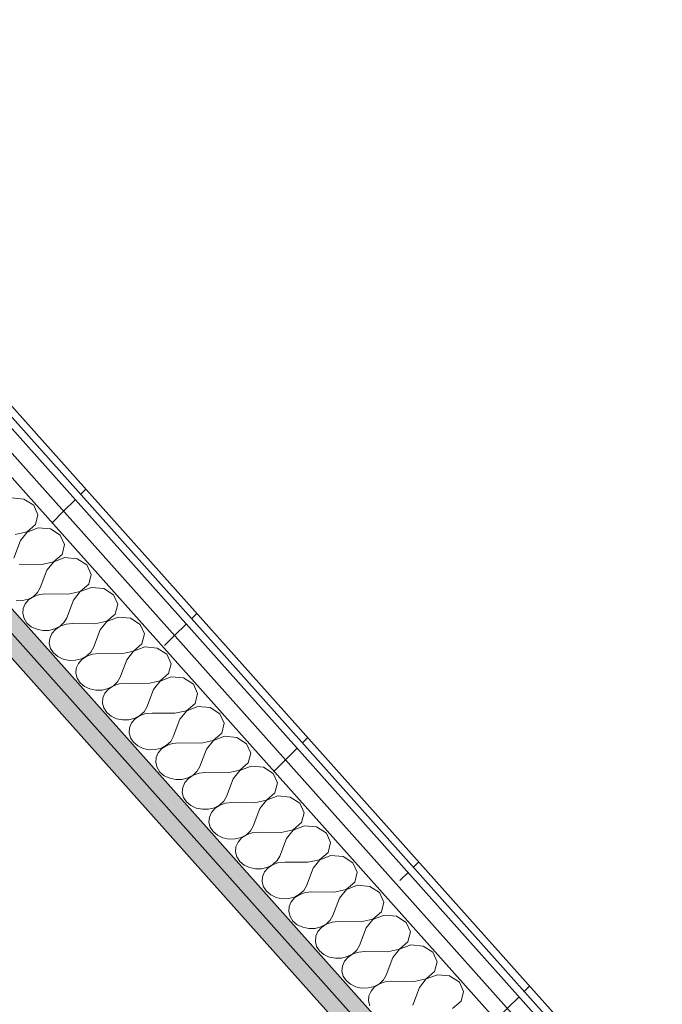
# Model space of a CAD drawing. Header units: millimetres. Extents: x -36631 to 27388, y -24993 to 6945.
# Tile 210 of 256: x 8160 to 8662, y -11127 to -10358. Entities that reach past the tile are written whole.
import ezdxf

# ---------------------------------------------------------------- set-up
doc = ezdxf.new("R2010")
doc.units = ezdxf.units.MM
doc.header["$MEASUREMENT"] = 0
doc.linetypes.add('Wipeout_Contour', pattern=[1000, 0, -1000])
doc.layers.add('Nuevo_08_E_Envans secs', color=7, linetype='Continuous')
doc.layers.add('Nuevo_08_E_Envans secs_Pluma_Nº__1', color=7, linetype='Continuous', lineweight=5)
for name, color, linetype, lineweight, true_color in [('Nuevo_08_E_Envans secs_Pluma_Nº__102', 7, 'Continuous', 5, 0xcccccc), ('Nuevo_08_E_Envans secs_Pluma_Nº__171', 171, 'Continuous', 13, 0xaaaaff), ('Nuevo_08_E_Envans secs_Pluma_Nº__177', 7, 'Continuous', 15, 0xf7e046), ('Nuevo_08_E_Envans secs_Pluma_Nº__79', 7, 'Continuous', 5, 0xaaffd5)]:
    doc.layers.add(name, color=color, linetype=linetype, lineweight=lineweight, true_color=true_color)
pattern_1 = [(45, (0, 0), (-183.8478, 183.8478), [195, -65]), (45, (7e-14, 183.85), (-183.8478, 183.8478), [195, -65])]

# ---------------------------------------------------------------- blocks, each defined once
blk = doc.blocks.new('*X150')
at = {"layer": 'Nuevo_08_E_Envans secs_Pluma_Nº__102', "color": 254, "linetype": 'Continuous', "lineweight": 5, "true_color": 0xcccccc}
for p, q in [((8163.41, -10732.4), (8153.81, -10731.52)), ((8171.01, -10737.26), (8163.41, -10732.4)), ((8174.34, -10744.65), (8171.01, -10737.26)), ((8172.4, -10752.36), (8174.34, -10744.65)), ((8165.77, -10758.08), (8172.4, -10752.36)), ((8156.43, -10760.12), (8165.77, -10758.08)), ((8165.85, -10758.18), (8160.59, -10764.78)), ((8174.59, -10754.82), (8165.85, -10758.18)), ((8184.2, -10755.7), (8174.59, -10754.82)), ((8191.8, -10760.56), (8184.2, -10755.7)), ((8195.13, -10767.94), (8191.8, -10760.56)), ((8160.59, -10764.78), (8155.37, -10778.53)), ((8193.18, -10775.65), (8195.13, -10767.94)), ((8186.55, -10781.38), (8193.18, -10775.65)), ((8177.22, -10783.41), (8159.53, -10783.19)), ((8177.22, -10783.41), (8186.55, -10781.38)), ((8186.64, -10781.47), (8181.37, -10788.07)), ((8195.38, -10778.11), (8186.64, -10781.47)), ((8204.98, -10778.99), (8195.38, -10778.11)), ((8212.58, -10783.85), (8204.98, -10778.99)), ((8215.91, -10791.24), (8212.58, -10783.85)), ((8181.37, -10788.07), (8176.16, -10801.83)), ((8213.97, -10798.95), (8215.91, -10791.24)), ((8207.34, -10804.67), (8213.97, -10798.95)), ((8166.81, -10810.61), (8170.89, -10808.43)), ((8170.98, -10808.52), (8167.17, -10811.01)), ((8170.89, -10808.43), (8174.09, -10805.43)), ((8175.47, -10806.98), (8170.98, -10808.52)), ((8174.09, -10805.43), (8176.16, -10801.83)), ((8180.32, -10806.49), (8175.47, -10806.98)), ((8198, -10806.71), (8180.32, -10806.49)), ((8198, -10806.71), (8207.34, -10804.67)), ((8207.42, -10804.77), (8202.16, -10811.37)), ((8216.16, -10801.41), (8207.42, -10804.77)), ((8225.77, -10802.29), (8216.16, -10801.41)), ((8233.37, -10807.15), (8225.77, -10802.29)), ((8236.7, -10814.53), (8233.37, -10807.15)), ((8157.28, -10811.9), (8162.15, -10811.79)), ((8162.15, -10811.79), (8166.81, -10810.61)), ((8164.35, -10814.25), (8162.72, -10818)), ((8167.17, -10811.01), (8164.35, -10814.25)), ((8202.16, -10811.37), (8196.94, -10825.13)), ((8234.75, -10822.24), (8236.7, -10814.53)), ((8162.72, -10818), (8162.41, -10821.96)), ((8162.41, -10821.96), (8163.44, -10825.84)), ((8228.12, -10827.97), (8234.75, -10822.24)), ((8163.44, -10825.84), (8165.73, -10829.35)), ((8165.73, -10829.35), (8169.12, -10832.21)), ((8191.68, -10831.73), (8194.88, -10828.72)), ((8196.26, -10830.27), (8191.76, -10831.82)), ((8194.88, -10828.72), (8196.94, -10825.13)), ((8201.1, -10829.78), (8196.26, -10830.27)), ((8218.79, -10830), (8201.1, -10829.78)), ((8218.79, -10830), (8228.12, -10827.97)), ((8228.21, -10828.06), (8222.94, -10834.66)), ((8236.95, -10824.7), (8228.21, -10828.06)), ((8246.55, -10825.58), (8236.95, -10824.7)), ((8254.16, -10830.44), (8246.55, -10825.58)), ((8257.48, -10837.83), (8254.16, -10830.44)), ((8169.12, -10832.21), (8173.33, -10834.21)), ((8173.33, -10834.21), (8178.06, -10835.19)), ((8178.06, -10835.19), (8182.94, -10835.09)), ((8182.94, -10835.09), (8187.6, -10833.9)), ((8185.13, -10837.55), (8183.5, -10841.29)), ((8187.96, -10834.31), (8185.13, -10837.55)), ((8187.6, -10833.9), (8191.68, -10831.73)), ((8191.76, -10831.82), (8187.96, -10834.31)), ((8222.94, -10834.66), (8217.73, -10848.42)), ((8255.54, -10845.54), (8257.48, -10837.83)), ((8183.5, -10841.29), (8183.19, -10845.25)), ((8183.19, -10845.25), (8184.22, -10849.14)), ((8248.91, -10851.26), (8255.54, -10845.54)), ((8184.22, -10849.14), (8186.52, -10852.64)), ((8186.52, -10852.64), (8189.9, -10855.5)), ((8212.47, -10855.02), (8215.66, -10852.02)), ((8217.04, -10853.57), (8212.55, -10855.11)), ((8215.66, -10852.02), (8217.73, -10848.42)), ((8221.89, -10853.08), (8217.04, -10853.57)), ((8239.57, -10853.3), (8221.89, -10853.08)), ((8239.57, -10853.3), (8248.91, -10851.26)), ((8248.99, -10851.36), (8243.73, -10857.96)), ((8257.73, -10848), (8248.99, -10851.36)), ((8267.34, -10848.88), (8257.73, -10848)), ((8274.94, -10853.74), (8267.34, -10848.88)), ((8278.27, -10861.12), (8274.94, -10853.74)), ((8189.9, -10855.5), (8194.12, -10857.5)), ((8194.12, -10857.5), (8198.85, -10858.49)), ((8198.85, -10858.49), (8203.72, -10858.38)), ((8203.72, -10858.38), (8208.38, -10857.2)), ((8205.92, -10860.84), (8204.29, -10864.59)), ((8208.74, -10857.6), (8205.92, -10860.84)), ((8208.38, -10857.2), (8212.47, -10855.02)), ((8212.55, -10855.11), (8208.74, -10857.6)), ((8243.73, -10857.96), (8238.52, -10871.72)), ((8276.33, -10868.83), (8278.27, -10861.12)), ((8204.29, -10864.59), (8203.98, -10868.55)), ((8203.98, -10868.55), (8205.01, -10872.43)), ((8269.7, -10874.56), (8276.33, -10868.83)), ((8205.01, -10872.43), (8207.3, -10875.94)), ((8207.3, -10875.94), (8210.69, -10878.8)), ((8233.25, -10878.32), (8236.45, -10875.31)), ((8237.83, -10876.86), (8233.33, -10878.41)), ((8236.45, -10875.31), (8238.52, -10871.72)), ((8242.67, -10876.38), (8237.83, -10876.86)), ((8260.36, -10876.59), (8242.67, -10876.38)), ((8260.36, -10876.59), (8269.7, -10874.56)), ((8269.78, -10874.65), (8264.51, -10881.25)), ((8278.52, -10871.29), (8269.78, -10874.65)), ((8288.13, -10872.17), (8278.52, -10871.29)), ((8295.73, -10877.03), (8288.13, -10872.17)), ((8299.05, -10884.42), (8295.73, -10877.03)), ((8210.69, -10878.8), (8214.9, -10880.8)), ((8214.9, -10880.8), (8219.63, -10881.78)), ((8219.63, -10881.78), (8224.51, -10881.68)), ((8224.51, -10881.68), (8229.17, -10880.49)), ((8226.7, -10884.14), (8225.07, -10887.88)), ((8229.53, -10880.9), (8226.7, -10884.14)), ((8229.17, -10880.49), (8233.25, -10878.32)), ((8233.33, -10878.41), (8229.53, -10880.9)), ((8264.51, -10881.25), (8259.3, -10895.01)), ((8297.11, -10892.13), (8299.05, -10884.42)), ((8225.07, -10887.88), (8224.76, -10891.85)), ((8224.76, -10891.85), (8225.79, -10895.73)), ((8290.48, -10897.85), (8297.11, -10892.13)), ((8225.79, -10895.73), (8228.09, -10899.23)), ((8228.09, -10899.23), (8231.47, -10902.09)), ((8254.04, -10901.61), (8257.23, -10898.61)), ((8258.62, -10900.16), (8254.12, -10901.71)), ((8257.23, -10898.61), (8259.3, -10895.01)), ((8263.46, -10899.67), (8258.62, -10900.16)), ((8281.14, -10899.89), (8263.46, -10899.67)), ((8281.14, -10899.89), (8290.48, -10897.85)), ((8290.57, -10897.95), (8285.3, -10904.55)), ((8299.31, -10894.59), (8290.57, -10897.95)), ((8308.91, -10895.47), (8299.31, -10894.59)), ((8316.51, -10900.33), (8308.91, -10895.47)), ((8319.84, -10907.71), (8316.51, -10900.33)), ((8231.47, -10902.09), (8235.69, -10904.09)), ((8235.69, -10904.09), (8240.42, -10905.08)), ((8240.42, -10905.08), (8245.3, -10904.97)), ((8245.3, -10904.97), (8249.95, -10903.79)), ((8247.49, -10907.43), (8245.86, -10911.18)), ((8250.32, -10904.19), (8247.49, -10907.43)), ((8249.95, -10903.79), (8254.04, -10901.61)), ((8254.12, -10901.71), (8250.32, -10904.19)), ((8285.3, -10904.55), (8280.09, -10918.31)), ((8317.9, -10915.42), (8319.84, -10907.71)), ((8245.86, -10911.18), (8245.55, -10915.14)), ((8245.55, -10915.14), (8246.58, -10919.02)), ((8311.27, -10921.15), (8317.9, -10915.42)), ((8246.58, -10919.02), (8248.87, -10922.53)), ((8248.87, -10922.53), (8252.26, -10925.39)), ((8274.82, -10924.91), (8278.02, -10921.9)), ((8279.4, -10923.45), (8274.91, -10925)), ((8278.02, -10921.9), (8280.09, -10918.31)), ((8284.24, -10922.97), (8279.4, -10923.45)), ((8301.93, -10923.18), (8284.24, -10922.97)), ((8301.93, -10923.18), (8311.27, -10921.15)), ((8311.35, -10921.24), (8306.09, -10927.84)), ((8320.09, -10917.88), (8311.35, -10921.24)), ((8329.7, -10918.76), (8320.09, -10917.88)), ((8337.3, -10923.62), (8329.7, -10918.76)), ((8340.62, -10931.01), (8337.3, -10923.62)), ((8252.26, -10925.39), (8256.48, -10927.39)), ((8256.48, -10927.39), (8261.2, -10928.37)), ((8261.2, -10928.37), (8266.08, -10928.27)), ((8266.08, -10928.27), (8270.74, -10927.08)), ((8268.28, -10930.73), (8266.65, -10934.47)), ((8271.1, -10927.49), (8268.28, -10930.73)), ((8270.74, -10927.08), (8274.82, -10924.91)), ((8274.91, -10925), (8271.1, -10927.49)), ((8306.09, -10927.84), (8300.87, -10941.6)), ((8338.68, -10938.72), (8340.62, -10931.01)), ((8266.65, -10934.47), (8266.33, -10938.44)), ((8266.33, -10938.44), (8267.36, -10942.32)), ((8332.05, -10944.45), (8338.68, -10938.72)), ((8267.36, -10942.32), (8269.66, -10945.82)), ((8269.66, -10945.82), (8273.04, -10948.68)), ((8295.61, -10948.2), (8298.8, -10945.2)), ((8300.19, -10946.75), (8295.69, -10948.3)), ((8298.8, -10945.2), (8300.87, -10941.6)), ((8305.03, -10946.26), (8300.19, -10946.75)), ((8322.71, -10946.48), (8305.03, -10946.26)), ((8322.71, -10946.48), (8332.05, -10944.45)), ((8332.14, -10944.54), (8326.87, -10951.14)), ((8340.88, -10941.18), (8332.14, -10944.54)), ((8350.48, -10942.06), (8340.88, -10941.18)), ((8358.08, -10946.92), (8350.48, -10942.06)), ((8361.41, -10954.31), (8358.08, -10946.92)), ((8273.04, -10948.68), (8277.26, -10950.68)), ((8277.26, -10950.68), (8281.99, -10951.67)), ((8281.99, -10951.67), (8286.87, -10951.56)), ((8286.87, -10951.56), (8291.52, -10950.38)), ((8289.06, -10954.02), (8287.43, -10957.77)), ((8291.89, -10950.78), (8289.06, -10954.02)), ((8291.52, -10950.38), (8295.61, -10948.2)), ((8295.69, -10948.3), (8291.89, -10950.78)), ((8326.87, -10951.14), (8321.66, -10964.9)), ((8359.47, -10962.01), (8361.41, -10954.31)), ((8287.43, -10957.77), (8287.12, -10961.73)), ((8287.12, -10961.73), (8288.15, -10965.61)), ((8352.84, -10967.74), (8359.47, -10962.01)), ((8288.15, -10965.61), (8290.45, -10969.12)), ((8290.45, -10969.12), (8293.83, -10971.98)), ((8316.39, -10971.5), (8319.59, -10968.5)), ((8320.97, -10970.04), (8316.48, -10971.59)), ((8319.59, -10968.5), (8321.66, -10964.9)), ((8325.82, -10969.56), (8320.97, -10970.04)), ((8343.5, -10969.78), (8325.82, -10969.56)), ((8343.5, -10969.78), (8352.84, -10967.74)), ((8352.92, -10967.83), (8347.66, -10974.43)), ((8361.66, -10964.47), (8352.92, -10967.83)), ((8371.27, -10965.35), (8361.66, -10964.47)), ((8378.87, -10970.21), (8371.27, -10965.35)), ((8382.2, -10977.6), (8378.87, -10970.21)), ((8293.83, -10971.98), (8298.05, -10973.98)), ((8298.05, -10973.98), (8302.77, -10974.96)), ((8302.77, -10974.96), (8307.65, -10974.86)), ((8307.65, -10974.86), (8312.31, -10973.67)), ((8309.85, -10977.32), (8308.22, -10981.06)), ((8312.67, -10974.08), (8309.85, -10977.32)), ((8312.31, -10973.67), (8316.39, -10971.5)), ((8316.48, -10971.59), (8312.67, -10974.08)), ((8347.66, -10974.43), (8342.44, -10988.19)), ((8380.25, -10985.31), (8382.2, -10977.6)), ((8308.22, -10981.06), (8307.9, -10985.03)), ((8307.9, -10985.03), (8308.94, -10988.91)), ((8373.62, -10991.04), (8380.25, -10985.31)), ((8308.94, -10988.91), (8311.23, -10992.41)), ((8311.23, -10992.41), (8314.62, -10995.27)), ((8337.18, -10994.79), (8340.38, -10991.79)), ((8341.76, -10993.34), (8337.26, -10994.89)), ((8340.38, -10991.79), (8342.44, -10988.19)), ((8346.6, -10992.85), (8341.76, -10993.34)), ((8364.29, -10993.07), (8346.6, -10992.85)), ((8364.29, -10993.07), (8373.62, -10991.04)), ((8373.71, -10991.13), (8368.44, -10997.73)), ((8382.45, -10987.77), (8373.71, -10991.13)), ((8392.05, -10988.65), (8382.45, -10987.77)), ((8399.66, -10993.51), (8392.05, -10988.65)), ((8314.62, -10995.27), (8318.83, -10997.27)), ((8318.83, -10997.27), (8323.56, -10998.26)), ((8323.56, -10998.26), (8328.44, -10998.15)), ((8328.44, -10998.15), (8333.1, -10996.97)), ((8330.63, -11000.61), (8329, -11004.36)), ((8333.46, -10997.37), (8330.63, -11000.61)), ((8333.1, -10996.97), (8337.18, -10994.79)), ((8337.26, -10994.89), (8333.46, -10997.37)), ((8368.44, -10997.73), (8363.23, -11011.49)), ((8402.98, -11000.9), (8399.66, -10993.51)), ((8401.04, -11008.6), (8402.98, -11000.9)), ((8329, -11004.36), (8328.69, -11008.32)), ((8328.69, -11008.32), (8329.72, -11012.2)), ((8394.41, -11014.33), (8401.04, -11008.6)), ((8329.72, -11012.2), (8332.02, -11015.71)), ((8332.02, -11015.71), (8335.4, -11018.57)), ((8357.96, -11018.09), (8361.16, -11015.09)), ((8361.16, -11015.09), (8363.23, -11011.49)), ((8367.39, -11016.15), (8362.54, -11016.64)), ((8385.07, -11016.37), (8367.39, -11016.15)), ((8385.07, -11016.37), (8394.41, -11014.33)), ((8394.49, -11014.43), (8389.23, -11021.02)), ((8403.23, -11011.06), (8394.49, -11014.43)), ((8412.84, -11011.94), (8403.23, -11011.06)), ((8420.44, -11016.8), (8412.84, -11011.94)), ((8335.4, -11018.57), (8339.62, -11020.57)), ((8339.62, -11020.57), (8344.35, -11021.55)), ((8344.35, -11021.55), (8349.22, -11021.45)), ((8349.22, -11021.45), (8353.88, -11020.26)), ((8351.42, -11023.91), (8349.79, -11027.65)), ((8354.24, -11020.67), (8351.42, -11023.91)), ((8353.88, -11020.26), (8357.96, -11018.09)), ((8358.05, -11018.18), (8354.24, -11020.67)), ((8362.54, -11016.64), (8358.05, -11018.18)), ((8389.23, -11021.02), (8384.01, -11034.78)), ((8423.77, -11024.19), (8420.44, -11016.8)), ((8349.79, -11027.65), (8349.48, -11031.62)), ((8349.48, -11031.62), (8350.51, -11035.5)), ((8421.83, -11031.9), (8423.77, -11024.19)), ((8350.51, -11035.5), (8352.8, -11039)), ((8352.8, -11039), (8356.19, -11041.87)), ((8378.75, -11041.38), (8381.95, -11038.38)), ((8381.95, -11038.38), (8384.01, -11034.78)), ((8388.17, -11039.44), (8383.33, -11039.93)), ((8405.86, -11039.66), (8388.17, -11039.44)), ((8405.86, -11039.66), (8415.19, -11037.63)), ((8415.28, -11037.72), (8410.01, -11044.32)), ((8415.19, -11037.63), (8421.83, -11031.9)), ((8424.02, -11034.36), (8415.28, -11037.72)), ((8433.63, -11035.24), (8424.02, -11034.36)), ((8441.23, -11040.1), (8433.63, -11035.24)), ((8356.19, -11041.87), (8360.4, -11043.86)), ((8360.4, -11043.86), (8365.13, -11044.85)), ((8365.13, -11044.85), (8370.01, -11044.74)), ((8370.01, -11044.74), (8374.67, -11043.56)), ((8372.2, -11047.2), (8370.57, -11050.95)), ((8375.03, -11043.96), (8372.2, -11047.2)), ((8374.67, -11043.56), (8378.75, -11041.38)), ((8378.83, -11041.48), (8375.03, -11043.96)), ((8383.33, -11039.93), (8378.83, -11041.48)), ((8410.01, -11044.32), (8404.8, -11058.08)), ((8444.55, -11047.49), (8441.23, -11040.1)), ((8370.57, -11050.95), (8370.26, -11054.91)), ((8370.26, -11054.91), (8371.29, -11058.79)), ((8442.61, -11055.19), (8444.55, -11047.49)), ((8371.29, -11058.79), (8373.59, -11062.3)), ((8373.59, -11062.3), (8376.97, -11065.16)), ((8399.54, -11064.68), (8402.73, -11061.68)), ((8402.73, -11061.68), (8404.8, -11058.08)), ((8426.64, -11062.96), (8435.98, -11060.92)), ((8436.06, -11061.02), (8430.8, -11067.62)), ((8435.98, -11060.92), (8442.61, -11055.19)), ((8444.81, -11057.65), (8436.06, -11061.02)), ((8454.41, -11058.53), (8444.81, -11057.65)), ((8462.01, -11063.39), (8454.41, -11058.53)), ((8376.97, -11065.16), (8381.19, -11067.16)), ((8381.19, -11067.16), (8385.92, -11068.14)), ((8385.92, -11068.14), (8390.79, -11068.04)), ((8390.79, -11068.04), (8395.45, -11066.85)), ((8395.81, -11067.26), (8392.99, -11070.5)), ((8395.45, -11066.85), (8399.54, -11064.68)), ((8399.62, -11064.77), (8395.81, -11067.26)), ((8404.11, -11063.23), (8399.62, -11064.77)), ((8408.96, -11062.74), (8404.11, -11063.23)), ((8426.64, -11062.96), (8408.96, -11062.74)), ((8430.8, -11067.62), (8425.59, -11081.37)), ((8465.34, -11070.78), (8462.01, -11063.39)), ((8391.36, -11074.24), (8391.05, -11078.21)), ((8392.99, -11070.5), (8391.36, -11074.24)), ((8463.4, -11078.49), (8465.34, -11070.78)), ((8391.05, -11078.21), (8392.08, -11082.09)), ((8392.08, -11082.09), (8394.37, -11085.6)), ((8394.37, -11085.6), (8397.76, -11088.46)), ((8420.32, -11087.97), (8423.52, -11084.97)), ((8423.52, -11084.97), (8425.59, -11081.37)), ((8447.43, -11086.25), (8456.77, -11084.22)), ((8456.85, -11084.31), (8451.59, -11090.91)), ((8456.77, -11084.22), (8463.4, -11078.49)), ((8465.59, -11080.95), (8456.85, -11084.31)), ((8475.2, -11081.83), (8465.59, -11080.95)), ((8482.8, -11086.69), (8475.2, -11081.83)), ((8397.76, -11088.46), (8401.97, -11090.45)), ((8401.97, -11090.45), (8406.7, -11091.44)), ((8406.7, -11091.44), (8411.58, -11091.34)), ((8411.58, -11091.34), (8416.24, -11090.15)), ((8416.6, -11090.56), (8413.77, -11093.79)), ((8416.24, -11090.15), (8420.32, -11087.97)), ((8420.41, -11088.07), (8416.6, -11090.56)), ((8424.9, -11086.52), (8420.41, -11088.07)), ((8429.74, -11086.03), (8424.9, -11086.52)), ((8447.43, -11086.25), (8429.74, -11086.03)), ((8451.59, -11090.91), (8446.37, -11104.67)), ((8486.12, -11094.08), (8482.8, -11086.69)), ((8412.14, -11097.54), (8411.83, -11101.5)), ((8413.77, -11093.79), (8412.14, -11097.54)), ((8484.18, -11101.79), (8486.12, -11094.08)), ((8411.83, -11101.5), (8412.86, -11105.39)), ((8412.86, -11105.39), (8415.16, -11108.89)), ((8441.11, -11111.27), (8444.3, -11108.27)), ((8444.3, -11108.27), (8446.37, -11104.67)), ((8468.21, -11109.55), (8477.55, -11107.51)), ((8477.64, -11107.61), (8472.37, -11114.21)), ((8477.55, -11107.51), (8484.18, -11101.79)), ((8486.38, -11104.24), (8477.64, -11107.61)), ((8495.98, -11105.13), (8486.38, -11104.24)), ((8503.58, -11109.99), (8495.98, -11105.13)), ((8415.16, -11108.89), (8418.54, -11111.75)), ((8418.54, -11111.75), (8422.76, -11113.75)), ((8422.76, -11113.75), (8427.49, -11114.73)), ((8427.49, -11114.73), (8432.37, -11114.63)), ((8432.37, -11114.63), (8437.02, -11113.45)), ((8437.39, -11113.85), (8434.56, -11117.09)), ((8437.02, -11113.45), (8441.11, -11111.27)), ((8441.19, -11111.36), (8437.39, -11113.85)), ((8445.69, -11109.82), (8441.19, -11111.36)), ((8450.53, -11109.33), (8445.69, -11109.82)), ((8468.21, -11109.55), (8450.53, -11109.33)), ((8472.37, -11114.21), (8467.16, -11127.96)), ((8506.91, -11117.37), (8503.58, -11109.99)), ((8432.93, -11120.83), (8432.62, -11124.8)), ((8434.56, -11117.09), (8432.93, -11120.83)), ((8504.97, -11125.08), (8506.91, -11117.37)), ((8432.62, -11124.8), (8433.65, -11128.68)), ((8498.34, -11130.81), (8504.97, -11125.08))]:
    blk.add_line(p, q, dxfattribs=at)
blk = doc.blocks.new('Elem Sección_147_1')
at = {"layer": 'Nuevo_08_E_Envans secs_Pluma_Nº__79', "linetype": 'Continuous', "lineweight": 5, "true_color": 0xaaffd5}
for points in [[(7166.46, -9730.98), (7174.57, -9740.07), (8558.23, -11290.8), (8569.39, -11284.2), (7177.62, -9724.38)], [(7174.57, -9740.07), (7163.41, -9746.68), (8547.07, -11297.4), (8558.23, -11290.8)]]:
    blk.add_hatch(color=121, dxfattribs=at).paths.add_polyline_path(points)
at = {"layer": 'Nuevo_08_E_Envans secs', "lineweight": 0}
blk.add_blockref('*X150', (0, 0), dxfattribs=at)
at = {"color": 254, "linetype": 'Wipeout_Contour', "lineweight": 0, "ltscale": 64389.533681}
blk.add_wipeout([(8651.83, -11235.46), (7200.15, -9608.5), (7188.99, -9615.1), (7197.1, -9624.19), (8640.66, -11242.06)], dxfattribs=at).dxf.layer = 'Nuevo_08_E_Envans secs'
at = {"layer": 'Nuevo_08_E_Envans secs_Pluma_Nº__177', "linetype": 'Continuous', "lineweight": 15, "true_color": 0xf7e046}
h = blk.add_hatch(dxfattribs=at)
h.set_pattern_fill('Panellat_HPL_0001', color=53, style=0, pattern_type=2)
h.set_pattern_definition(pattern_1)
h.paths.add_polyline_path([(8651.83, -11235.46), (7200.15, -9608.5), (7188.99, -9615.1), (7197.1, -9624.19), (8640.66, -11242.06)])
at = {"color": 254, "linetype": 'Wipeout_Contour', "lineweight": 0, "ltscale": 64418.621549}
blk.add_wipeout([(7197.1, -9624.19), (7185.94, -9630.8), (7194.05, -9639.88), (8629.5, -11248.66), (8640.66, -11242.06)], dxfattribs=at).dxf.layer = 'Nuevo_08_E_Envans secs'
at = {"layer": 'Nuevo_08_E_Envans secs_Pluma_Nº__177', "linetype": 'Continuous', "lineweight": 15, "true_color": 0xf7e046}
h = blk.add_hatch(dxfattribs=at)
h.set_pattern_fill('Panellat_HPL_0001', color=53, style=0, pattern_type=2)
h.set_pattern_definition(pattern_1)
h.paths.add_polyline_path([(7197.1, -9624.19), (7185.94, -9630.8), (7194.05, -9639.88), (8629.5, -11248.66), (8640.66, -11242.06)])
at = {"color": 254, "linetype": 'Wipeout_Contour', "lineweight": 0, "ltscale": 52356.728539}
blk.add_wipeout([(8662.13, -11229.36), (7202.96, -9594.01), (7197.81, -9597.06), (8656.98, -11232.41)], dxfattribs=at).dxf.layer = 'Nuevo_08_E_Envans secs'
at = {"layer": 'Nuevo_08_E_Envans secs_Pluma_Nº__171', "linetype": 'Continuous', "lineweight": 13, "true_color": 0xaaaaff}
h = blk.add_hatch(dxfattribs=at)
h.set_pattern_fill('Panellat_HPL_0001', color=161, style=0, pattern_type=2)
h.set_pattern_definition(pattern_1)
h.paths.add_polyline_path([(8662.13, -11229.36), (7202.96, -9594.01), (7197.81, -9597.06), (8656.98, -11232.41)])
at = {"layer": 'Nuevo_08_E_Envans secs_Pluma_Nº__1', "color": 7, "linetype": 'Continuous', "lineweight": 5}
for p, q in [((7201.55, -9601.25), (8656.98, -11232.41)), ((7200.15, -9608.5), (8651.83, -11235.46)), ((7197.1, -9624.19), (8640.66, -11242.06)), ((7194.05, -9639.88), (8629.5, -11248.66)), ((7177.62, -9724.38), (8569.39, -11284.2)), ((7174.57, -9740.07), (8558.23, -11290.8))]:
    blk.add_line(p, q, dxfattribs=at)
at = {"layer": 'Nuevo_08_E_Envans secs_Pluma_Nº__1', "color": 7, "linetype": 'Continuous', "lineweight": 5, "flags": 128}
for points in [[(7202.96, -9594.01), (8648.41, -11213.99), (8662.13, -11229.36)], [(7171.52, -9755.76), (8533.35, -11282.02), (8547.07, -11297.4)]]:
    blk.add_lwpolyline(points, dxfattribs=at)

msp = doc.modelspace()

# ---------------------------------------------------------------- block references
at = {"layer": 'Nuevo_08_E_Envans secs', "lineweight": 0}
msp.add_blockref('Elem Sección_147_1', (0, 0), dxfattribs=at)

doc.saveas('drawing.dxf')
